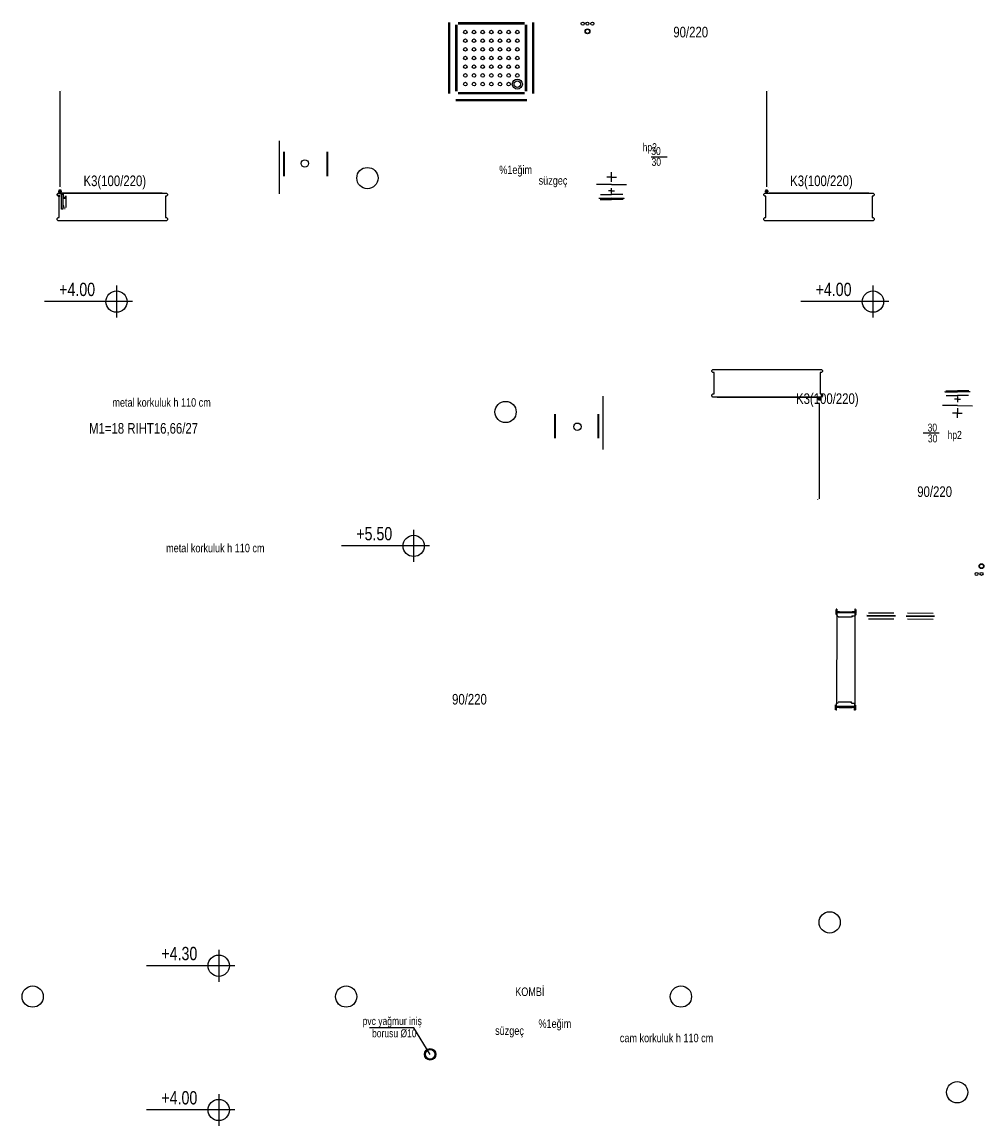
# Model space of a CAD drawing. Header units: centimetres. Extents: x 0 to 13234, y -30 to 2970.
# Tile 6 of 29: x 2125 to 2578, y 1150 to 1669. Entities that reach past the tile are written whole.
import ezdxf

# ---------------------------------------------------------------- set-up
doc = ezdxf.new("R2010")
doc.units = ezdxf.units.CM
doc.layers.add('ASN-MIMARI', color=8, linetype='Continuous')

msp = doc.modelspace()

# ---------------------------------------------------------------- linework, layer by layer
at = {"layer": 'ASN-MIMARI'}
for p, q in [((2325.89, 1635.79), (2325.89, 1669.15)), ((2326.45, 1635.79), (2326.45, 1669.15)), ((2329.23, 1636.9), (2329.23, 1668.03)), ((2329.79, 1636.9), (2329.79, 1668.03)), ((2330.34, 1669.15), (2361.48, 1669.15)), ((2330.34, 1668.59), (2361.48, 1668.59)), ((2362.03, 1636.9), (2362.03, 1668.03)), ((2362.59, 1636.9), (2362.59, 1668.03)), ((2365.37, 1635.79), (2365.37, 1669.15)), ((2365.93, 1635.79), (2365.93, 1669.15)), ((2143.06, 1591.97), (2143.06, 1636.85)), ((2143.71, 1637.25), (2143.71, 1637.2)), ((2330.34, 1636.34), (2361.48, 1636.34)), ((2330.34, 1635.79), (2361.48, 1635.79)), ((2475.56, 1591.97), (2475.56, 1636.85)), ((2476.21, 1637.25), (2476.21, 1637.2)), ((2329.23, 1633.01), (2362.59, 1633.01)), ((2329.23, 1632.45), (2362.59, 1632.45)), ((2246.07, 1613.57), (2246.07, 1588.57)), ((2248.29, 1596.97), (2248.29, 1608.35)), ((2248.59, 1596.97), (2248.59, 1608.35)), ((2268.55, 1608.35), (2268.55, 1596.97)), ((2268.85, 1608.35), (2268.85, 1596.97)), ((2421.14, 1606.07), (2428.65, 1606.07)), ((2402.51, 1594.26), (2402.53, 1598.83)), ((2402.52, 1596.52), (2400.3, 1596.53)), ((2402.52, 1596.52), (2404.74, 1596.5)), ((2141.61, 1588.47), (2142.11, 1588.97)), ((2141.61, 1587.97), (2141.61, 1588.47)), ((2141.61, 1588.47), (2141.61, 1587.97)), ((2141.81, 1587.97), (2141.81, 1588.47)), ((2142.11, 1588.97), (2193.09, 1588.97)), ((2144.11, 1588.97), (2142.11, 1588.97)), ((2142.11, 1588.77), (2144.11, 1588.77)), ((2143.76, 1589.77), (2142.16, 1589.77)), ((2142.68, 1589.24), (2142.68, 1588.97)), ((2142.72, 1590.32), (2142.72, 1590.62)), ((2142.96, 1588.97), (2142.96, 1590.57)), ((2143.24, 1589.24), (2143.24, 1588.97)), ((2143.27, 1590.28), (2143.27, 1590.62)), ((2143.6, 1588.44), (2144.35, 1588.44)), ((2143.6, 1581.46), (2143.6, 1588.44)), ((2143.71, 1591.57), (2143.71, 1591.62)), ((2191.09, 1588.97), (2144.11, 1588.97)), ((2144.35, 1588.44), (2144.35, 1581.46)), ((2144.41, 1588.47), (2144.41, 1586.61)), ((2144.61, 1586.81), (2144.61, 1588.47)), ((2193.09, 1588.97), (2193.59, 1588.47)), ((2193.59, 1588.47), (2193.59, 1587.97)), ((2402.5, 1593.02), (2395.44, 1593.05)), ((2402.49, 1590.02), (2401.09, 1590.02)), ((2402.48, 1588.8), (2402.49, 1591.35)), ((2402.49, 1590.02), (2403.89, 1590.01)), ((2402.5, 1593.02), (2409.56, 1592.98)), ((2474.11, 1588.47), (2474.61, 1588.97)), ((2474.11, 1587.97), (2474.11, 1588.47)), ((2474.61, 1588.97), (2525.59, 1588.97)), ((2476.26, 1589.77), (2474.66, 1589.77)), ((2475.18, 1589.24), (2475.18, 1588.97)), ((2475.22, 1590.32), (2475.22, 1590.62)), ((2475.46, 1588.97), (2475.46, 1590.57)), ((2475.74, 1589.24), (2475.74, 1588.97)), ((2475.77, 1590.28), (2475.77, 1590.62)), ((2476.21, 1591.57), (2476.21, 1591.62)), ((2523.59, 1588.97), (2476.61, 1588.97)), ((2525.59, 1588.97), (2526.09, 1588.47)), ((2526.09, 1588.47), (2526.09, 1587.97)), ((2142.11, 1587.47), (2141.61, 1587.97)), ((2142.8, 1587.67), (2142.11, 1587.67)), ((2142.6, 1587.47), (2142.11, 1587.47)), ((2142.11, 1587.47), (2142.8, 1587.47)), ((2142.6, 1577.47), (2142.6, 1587.47)), ((2142.8, 1587.47), (2142.8, 1587.67)), ((2144.41, 1586.61), (2145.61, 1586.61)), ((2145.41, 1586.81), (2144.61, 1586.81)), ((2145.41, 1587.76), (2145.41, 1586.81)), ((2145.61, 1586.61), (2145.61, 1587.76)), ((2145.66, 1587.76), (2145.66, 1582.23)), ((2145.86, 1582.23), (2145.86, 1587.76)), ((2192.6, 1587.47), (2192.6, 1577.47)), ((2193.09, 1587.47), (2192.6, 1587.47)), ((2193.59, 1587.97), (2193.09, 1587.47)), ((2396.52, 1586.55), (2402.47, 1586.52)), ((2396.72, 1586.54), (2396.72, 1586.39)), ((2397.07, 1586.04), (2402.47, 1586.02)), ((2397.23, 1588.29), (2402.48, 1588.27)), ((2408.42, 1586.49), (2402.47, 1586.52)), ((2407.87, 1585.99), (2402.47, 1586.02)), ((2407.72, 1588.24), (2402.48, 1588.27)), ((2408.22, 1586.49), (2408.22, 1586.34)), ((2474.61, 1587.47), (2474.11, 1587.97)), ((2475.1, 1587.47), (2474.61, 1587.47)), ((2475.1, 1577.47), (2475.1, 1587.47)), ((2525.1, 1587.47), (2525.1, 1577.47)), ((2525.59, 1587.47), (2525.1, 1587.47)), ((2526.09, 1587.97), (2525.59, 1587.47)), ((2144.35, 1581.46), (2143.6, 1581.46)), ((2144.81, 1583.06), (2144.61, 1583.06)), ((2144.61, 1583.06), (2144.61, 1582.23)), ((2144.81, 1582.23), (2144.81, 1583.06)), ((2145.36, 1581.93), (2145.11, 1581.93)), ((2145.11, 1581.73), (2145.36, 1581.73)), ((2141.61, 1576.97), (2142.11, 1577.47)), ((2141.61, 1576.47), (2141.61, 1576.97)), ((2142.11, 1575.97), (2141.61, 1576.47)), ((2142.11, 1577.47), (2142.6, 1577.47)), ((2193.09, 1575.97), (2142.11, 1575.97)), ((2192.6, 1577.47), (2193.09, 1577.47)), ((2193.09, 1577.47), (2193.59, 1576.97)), ((2193.59, 1576.47), (2193.09, 1575.97)), ((2193.59, 1576.97), (2193.59, 1576.47)), ((2474.11, 1576.97), (2474.61, 1577.47)), ((2474.11, 1576.47), (2474.11, 1576.97)), ((2474.61, 1575.97), (2474.11, 1576.47)), ((2474.61, 1577.47), (2475.1, 1577.47)), ((2525.59, 1575.97), (2474.61, 1575.97)), ((2525.1, 1577.47), (2525.59, 1577.47)), ((2525.59, 1577.47), (2526.09, 1576.97)), ((2526.09, 1576.47), (2525.59, 1575.97)), ((2526.09, 1576.97), (2526.09, 1576.47)), ((2169.54, 1545.46), (2169.54, 1530.46)), ((2525.47, 1545.46), (2525.47, 1530.46)), ((2177.04, 1537.96), (2135.63, 1537.96)), ((2532.97, 1537.96), (2491.56, 1537.96)), ((2449.71, 1505.59), (2450.21, 1506.09)), ((2449.71, 1505.09), (2449.71, 1505.59)), ((2450.21, 1506.09), (2501.19, 1506.09)), ((2501.19, 1506.09), (2501.69, 1505.59)), ((2501.69, 1505.59), (2501.69, 1505.09)), ((2450.21, 1504.59), (2449.71, 1505.09)), ((2450.7, 1504.59), (2450.21, 1504.59)), ((2450.7, 1494.59), (2450.7, 1504.59)), ((2501.19, 1504.59), (2500.7, 1504.59)), ((2500.7, 1504.59), (2500.7, 1494.59)), ((2501.69, 1505.09), (2501.19, 1504.59)), ((2559.28, 1495.57), (2565.23, 1495.54)), ((2559.48, 1495.57), (2559.48, 1495.72)), ((2559.84, 1496.07), (2565.24, 1496.04)), ((2571.18, 1495.51), (2565.23, 1495.54)), ((2570.64, 1496.02), (2565.24, 1496.04)), ((2570.98, 1495.51), (2570.98, 1495.66)), ((2398.51, 1468.48), (2398.51, 1493.48)), ((2449.71, 1494.09), (2450.21, 1494.59)), ((2449.71, 1493.59), (2449.71, 1494.09)), ((2450.21, 1493.09), (2449.71, 1493.59)), ((2450.21, 1494.59), (2450.7, 1494.59)), ((2501.19, 1493.09), (2450.21, 1493.09)), ((2452.21, 1493.09), (2499.19, 1493.09)), ((2499.54, 1492.29), (2501.14, 1492.29)), ((2499.59, 1490.49), (2499.59, 1490.44)), ((2500.03, 1491.77), (2500.03, 1491.44)), ((2500.07, 1492.82), (2500.07, 1493.09)), ((2500.24, 1490.09), (2500.24, 1445.21)), ((2500.34, 1493.09), (2500.34, 1491.49)), ((2500.59, 1491.74), (2500.59, 1491.44)), ((2500.62, 1492.82), (2500.62, 1493.09)), ((2500.7, 1494.59), (2501.19, 1494.59)), ((2501.19, 1494.59), (2501.69, 1494.09)), ((2501.69, 1493.59), (2501.19, 1493.09)), ((2501.69, 1494.09), (2501.69, 1493.59)), ((2559.98, 1493.82), (2565.22, 1493.79)), ((2565.22, 1492.04), (2563.81, 1492.05)), ((2565.22, 1493.26), (2565.21, 1490.71)), ((2570.47, 1493.77), (2565.22, 1493.79)), ((2565.22, 1492.04), (2566.62, 1492.04)), ((2375.73, 1473.71), (2375.73, 1485.09)), ((2376.03, 1473.71), (2376.03, 1485.09)), ((2395.99, 1485.09), (2395.99, 1473.71)), ((2396.29, 1485.09), (2396.29, 1473.71)), ((2565.2, 1489.04), (2558.14, 1489.08)), ((2565.18, 1485.54), (2562.96, 1485.55)), ((2565.19, 1487.8), (2565.17, 1483.23)), ((2565.18, 1485.54), (2567.4, 1485.53)), ((2565.2, 1489.04), (2572.26, 1489.01)), ((2556.56, 1476.02), (2549.05, 1476.02)), ((2499.59, 1444.81), (2499.59, 1444.86)), ((2309.35, 1430.58), (2309.35, 1415.58)), ((2316.85, 1423.08), (2275.44, 1423.08)), ((2507.98, 1393.17), (2507.98, 1390.87)), ((2508.48, 1393.32), (2508.13, 1393.32)), ((2508.48, 1393.32), (2508.13, 1393.32)), ((2508.48, 1393.32), (2508.47, 1390.25)), ((2509.73, 1392.07), (2508.48, 1392.07)), ((2516.98, 1391.55), (2508.48, 1391.57)), ((2509.73, 1392.07), (2509.73, 1391.57)), ((2509.73, 1392.07), (2515.73, 1392.05)), ((2515.73, 1392.05), (2515.73, 1391.55)), ((2516.98, 1392.05), (2515.73, 1392.05)), ((2516.98, 1393.3), (2516.97, 1390.23)), ((2517.33, 1393.3), (2516.98, 1393.3)), ((2517.33, 1393.3), (2516.98, 1393.3)), ((2517.33, 1391.13), (2516.98, 1391.13)), ((2517.48, 1393.15), (2517.48, 1391.28)), ((2523.35, 1391.57), (2535.32, 1391.54)), ((2541.8, 1391.53), (2553.76, 1391.5)), ((2508.47, 1390.72), (2508.12, 1390.72)), ((2508.47, 1390.25), (2508.38, 1348.9)), ((2508.97, 1390.09), (2508.62, 1390.1)), ((2508.97, 1390.09), (2508.97, 1389.69)), ((2515.42, 1389.53), (2509.12, 1389.54)), ((2515.35, 1389.84), (2515.35, 1389.71)), ((2515.59, 1389.84), (2515.35, 1389.84)), ((2515.59, 1389.71), (2515.35, 1389.71)), ((2516.82, 1390.08), (2515.57, 1390.08)), ((2515.57, 1390.08), (2515.57, 1389.68)), ((2515.59, 1389.95), (2515.59, 1389.6)), ((2515.65, 1389.84), (2515.65, 1389.71)), ((2516.97, 1390.23), (2516.88, 1348.88)), ((2517.04, 1390.76), (2516.97, 1390.76)), ((2517.04, 1390.91), (2516.98, 1390.91)), ((2517.5, 1390.71), (2517.61, 1390.69)), ((2517.53, 1390.86), (2517.61, 1390.84)), ((2536.05, 1390.24), (2522.61, 1390.27)), ((2536.05, 1390.03), (2522.61, 1390.06)), ((2523.34, 1388.77), (2535.31, 1388.74)), ((2541.05, 1390.23), (2554.5, 1390.2)), ((2541.05, 1390.02), (2554.5, 1389.99)), ((2541.79, 1388.73), (2553.76, 1388.7)), ((2515.33, 1349.58), (2509.03, 1349.59)), ((2507.88, 1345.97), (2507.88, 1348.28)), ((2508.37, 1345.82), (2508.02, 1345.82)), ((2508.37, 1345.82), (2508.02, 1345.82)), ((2508.38, 1348.43), (2508.03, 1348.43)), ((2508.37, 1345.82), (2508.38, 1348.9)), ((2516.88, 1347.55), (2508.38, 1347.57)), ((2509.63, 1347.07), (2508.38, 1347.07)), ((2508.88, 1349.04), (2508.53, 1349.05)), ((2508.88, 1349.04), (2508.88, 1349.44)), ((2509.63, 1347.07), (2509.63, 1347.57)), ((2509.63, 1347.07), (2515.63, 1347.05)), ((2515.26, 1349.27), (2515.26, 1349.4)), ((2515.5, 1349.4), (2515.26, 1349.4)), ((2515.5, 1349.27), (2515.26, 1349.27)), ((2515.48, 1349.03), (2515.48, 1349.43)), ((2516.73, 1349.03), (2515.48, 1349.03)), ((2515.5, 1349.16), (2515.5, 1349.51)), ((2515.56, 1349.27), (2515.56, 1349.4)), ((2515.63, 1347.05), (2515.63, 1347.55)), ((2516.88, 1347.05), (2515.63, 1347.05)), ((2516.87, 1345.8), (2516.88, 1348.88)), ((2517.22, 1345.8), (2516.87, 1345.8)), ((2517.22, 1345.8), (2516.87, 1345.8)), ((2517.23, 1348.41), (2516.88, 1348.41)), ((2517.38, 1345.95), (2517.38, 1348.25)), ((2217.64, 1233.15), (2217.64, 1218.15)), ((2225.14, 1225.65), (2183.72, 1225.65)), ((2309.48, 1196.4), (2288.54, 1196.4)), ((2317.13, 1183.98), (2309.48, 1196.4)), ((2217.64, 1165.33), (2217.64, 1150.33)), ((2225.14, 1157.83), (2183.72, 1157.83))]:
    msp.add_line(p, q, dxfattribs=at)
for centre, radius in [((2388.91, 1668.65), 0.713), ((2391.15, 1668.67), 0.713), ((2393.46, 1668.68), 0.713), ((2333.69, 1664.7), 0.834), ((2333.69, 1660.62), 0.834), ((2337.76, 1664.7), 0.834), ((2337.76, 1660.62), 0.834), ((2341.84, 1664.7), 0.834), ((2341.84, 1660.62), 0.834), ((2345.92, 1664.7), 0.834), ((2345.92, 1660.62), 0.834), ((2349.99, 1664.7), 0.834), ((2349.99, 1660.62), 0.834), ((2354.07, 1664.7), 0.834), ((2354.07, 1660.62), 0.834), ((2358.14, 1664.7), 0.834), ((2358.14, 1660.62), 0.834), ((2391.16, 1665.04), 1.15), ((2391.16, 1665.04), 0.969), ((2333.69, 1656.54), 0.834), ((2337.76, 1656.54), 0.834), ((2341.84, 1656.54), 0.834), ((2345.92, 1656.54), 0.834), ((2349.99, 1656.54), 0.834), ((2354.07, 1656.54), 0.834), ((2358.14, 1656.54), 0.834), ((2333.69, 1652.47), 0.834), ((2337.76, 1652.47), 0.834), ((2341.84, 1652.47), 0.834), ((2345.92, 1652.47), 0.834), ((2349.99, 1652.47), 0.834), ((2354.07, 1652.47), 0.834), ((2358.14, 1652.47), 0.834), ((2333.69, 1648.39), 0.834), ((2337.76, 1648.39), 0.834), ((2341.84, 1648.39), 0.834), ((2345.92, 1648.39), 0.834), ((2349.99, 1648.39), 0.834), ((2354.07, 1648.39), 0.834), ((2358.14, 1648.39), 0.834), ((2333.68, 1640.23), 0.834), ((2333.69, 1644.31), 0.834), ((2337.76, 1644.31), 0.834), ((2337.76, 1640.23), 0.834), ((2341.84, 1640.23), 0.834), ((2341.84, 1644.31), 0.834), ((2345.92, 1644.31), 0.834), ((2345.91, 1640.23), 0.834), ((2349.99, 1644.31), 0.834), ((2349.99, 1640.23), 0.834), ((2354.07, 1644.31), 0.834), ((2354.06, 1640.23), 0.834), ((2358.14, 1640.23), 2.36), ((2358.14, 1640.23), 1.53), ((2358.14, 1644.31), 0.834), ((2258.15, 1602.93), 1.73), ((2287.6, 1596.03), 5), ((2142.96, 1589.77), 0.6), ((2142.96, 1589.77), 0.4), ((2475.46, 1589.77), 0.6), ((2475.46, 1589.77), 0.4), ((2169.54, 1537.96), 5), ((2525.47, 1537.96), 5), ((2352.6, 1486.05), 5), ((2500.34, 1492.29), 0.6), ((2500.34, 1492.29), 0.4), ((2386.42, 1479.13), 1.73), ((2309.35, 1423.08), 5), ((2576.55, 1413.54), 1.15), ((2576.55, 1413.54), 0.969), ((2574.24, 1409.89), 0.713), ((2576.55, 1409.91), 0.713), ((2517.28, 1390.83), 0.25), ((2505.1, 1246.03), 5), ((2217.64, 1225.65), 5), ((2130.1, 1211.16), 5), ((2277.6, 1211.16), 5), ((2435.1, 1211.16), 5), ((2317.13, 1183.98), 2.7), ((2317.13, 1183.98), 2.25), ((2565.1, 1166.16), 5), ((2217.64, 1157.83), 5)]:
    msp.add_circle(centre, radius, dxfattribs=at)

# ---------------------------------------------------------------- texts
at = {"layer": 'ASN-MIMARI', "width": 0.8}
for s, height, p in [('90/220', 5, (2431.54, 1662.19)), ('hp2', 3.75, (2417.11, 1608.68)), ('30', 3.75, (2421.17, 1606.87)), ('30', 3.75, (2421.3, 1601.79)), ('%%%1eğim', 3.994, (2349.64, 1597.93)), ('K3(100/220)', 5, (2154.02, 1592.24)), ('süzgeç', 3.994, (2368.17, 1592.92)), ('K3(100/220)', 5, (2486.52, 1592.24)), ('+4.00', 6.25, (2142.56, 1540.57)), ('+4.00', 6.25, (2498.48, 1540.57)), ('K3(100/220)', 5, (2489.29, 1489.82)), ('metal korkuluk h 110 cm', 3.9936, (2167.6, 1488.53)), ('M1=18 RIHT16,66/27', 5, (2156.62, 1475.86)), ('30', 3.75, (2551.2, 1476.83)), ('30', 3.75, (2551.32, 1471.75)), ('hp2', 3.75, (2560.59, 1473.4)), ('90/220', 5, (2546.32, 1446.08)), ('+5.50', 6.25, (2282.36, 1425.7)), ('metal korkuluk h 110 cm', 3.9936, (2192.88, 1420.07)), ('90/220', 5, (2327.44, 1348.47)), ('+4.30', 6.25, (2190.65, 1228.27)), ('KOMBİ', 3.994, (2357.15, 1211.44)), ('pvc yağmur iniş', 3.75, (2285.34, 1197.8)), ('%%%1eğim', 3.994, (2368.09, 1196.43)), ('borusu %%c10', 3.75, (2289.77, 1192.02)), ('süzgeç', 3.994, (2347.7, 1193.14)), ('cam korkuluk h 110 cm', 3.9936, (2406.38, 1189.68)), ('+4.00', 6.25, (2190.65, 1160.44))]:
    msp.add_text(s, height=height, dxfattribs=at).set_placement(p)

doc.saveas('drawing.dxf')
